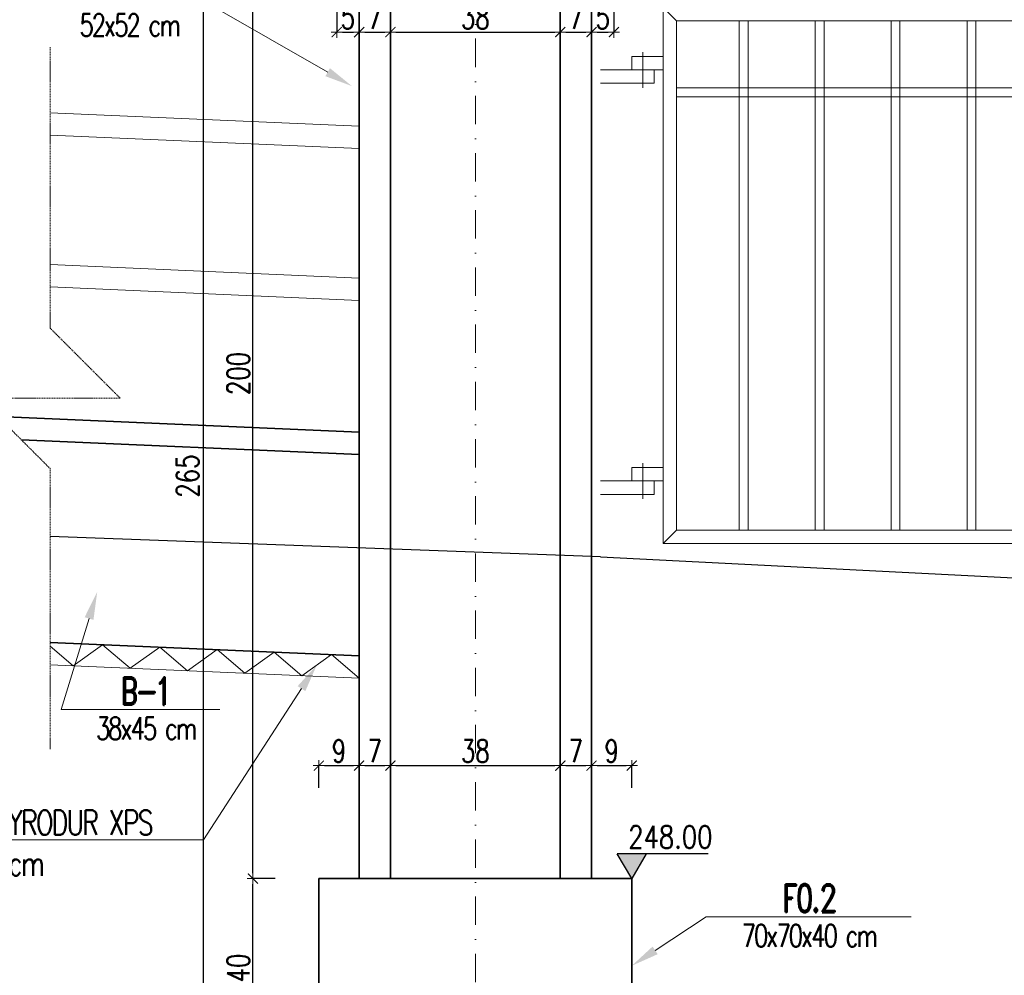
# Model space of a CAD drawing. Header units: millimetres. Extents: x -8 to 14965326, y -810 to 11054951.
# Tile 69 of 72: x 7508736 to 7508956, y 5558193 to 5558407. Entities that reach past the tile are written whole.
import ezdxf
from ezdxf import colors
from ezdxf.entities.mleader import LeaderData, LeaderLine
from ezdxf.enums import TextEntityAlignment as Align
from ezdxf.math import Vec2, Vec3

# ---------------------------------------------------------------- set-up
doc = ezdxf.new("R2010")
doc.units = ezdxf.units.MM
doc.header["$LTSCALE"] = 0.5
doc.header["$MEASUREMENT"] = 0
for name, pattern in [('HIDDEN', [9.525, 6.35, -3.175]), ('KRESKAKROPKA', [25.4, 12.7, -6.35, 0, -6.35]), ('KRESKOWA', [0.75, 0.5, -0.25])]:
    doc.linetypes.add(name, pattern=pattern)
doc.layers.get('0').update_dxf_attribs({"linetype": 'CONTINUOUS', "lineweight": 13})
doc.layers.get('Defpoints').update_dxf_attribs({"linetype": 'CONTINUOUS'})
for name, color, linetype, lineweight in [('K_Belki - przekrój', 80, 'CONTINUOUS', 35), ('K_Belki - widok', 3, 'CONTINUOUS', 15), ('K_Fundamenty - przekrój', 40, 'CONTINUOUS', 35), ('K_Kreskowanie', 253, 'CONTINUOUS', 5), ('K_Opis', 7, 'CONTINUOUS', 9), ('K_Osie - przerywana', 8, 'KRESKAKROPKA', 9), ('K_Schody - widok', 60, 'CONTINUOUS', 15), ('K_Ściany - przekrój', 7, 'CONTINUOUS', 35), ('tkd_otwory', 1, 'CONTINUOUS', 9), ('tkd_otwory_obrys', 1, 'CONTINUOUS', 20), ('tkd_urwania', 252, 'KRESKOWA', 9), ('tkd_wym', 1, 'CONTINUOUS', 5)]:
    doc.layers.add(name, color=color, linetype=linetype, lineweight=lineweight)
doc.layers.add('tkd_koty', color=1, linetype='CONTINUOUS')
doc.styles.add('___K_OPIS_ROMAND', font='romand.shx', dxfattribs={"width": 0.75})
doc.styles.add('___K_OPIS_SIMPLEX', font='simplex.shx', dxfattribs={"width": 0.75})
doc.styles.add('NEW', font='swiss.ttf', dxfattribs={"height": 0.3})
doc.styles.add('TKD_1TXT', font='simplex.shx', dxfattribs={"width": 0.75, "height": 0.25})
doc.styles.add('TKD_2TXT', font='romand.shx', dxfattribs={"width": 0.75, "height": 0.25})
doc.styles.add('tkd_txt0', font='simplex.shx', dxfattribs={"width": 0.75})
doc.styles.add('TXT25', font='simplex.shx', dxfattribs={"width": 0.8})
doc.dimstyles.new('tkd_1-25cm[cm]', dxfattribs={"dimtxt": 5, "dimasz": 1.25, "dimexe": 0, "dimexo": 5, "dimgap": 0.75, "dimtad": 1, "dimdec": 1, "dimrnd": 0.5, "dimdsep": 46, "dimtxsty": 'tkd_txt0', "dimblk": 'tkd_dim_arrow', "dimcen": 0, "dimclrd": 1, "dimclrt": 7, "dimadec": 0, "dimazin": 0, "dimtfac": 1.666667, "dimtdec": 1, "dimtix": 1, "dimtmove": 1, "dimatfit": 3, "dimldrblk": 'K2', "dimfxl": 5, "dimfxlon": 1, "dimtvp": 0.02, "dimtolj": 1, "dimtzin": 0, "dimarcsym": 0})

# ---------------------------------------------------------------- blocks, each defined once
blk = doc.blocks.new('A$C583335bb')
at = {"lineweight": 5}
for p, q in [((3, -3), (0, 0)), ((17, -117), (17, -3)), ((19, -117), (19, -3)), ((34, -117), (34, -3)), ((36, -117), (36, -3)), ((51, -117), (51, -3)), ((53, -117), (53, -3)), ((68, -117), (68, -3)), ((70, -117), (70, -3)), ((-4.5, -10), (-4.5, -18)), ((3, -18), (101, -18)), ((3, -20), (101, -20)), ((-4.5, -102), (-4.5, -110)), ((3, -117), (0, -120))]:
    blk.add_line(p, q, dxfattribs=at)
at = {"lineweight": 13}
for points in [[(0, -120), (104, -120), (104, 0), (0, 0)], [(3, -117), (101, -117), (101, -3), (3, -3)]]:
    blk.add_lwpolyline(points, close=True, dxfattribs=at)
at = {"lineweight": 5}
for points in [[(0, -11), (-7, -11), (-7, -14), (0, -14)], [(-14, -17), (-2, -17), (-2, -14), (-14, -14)], [(0, -103), (-7, -103), (-7, -106), (0, -106)], [(-14, -109), (-2, -109), (-2, -106), (-14, -106)]]:
    blk.add_lwpolyline(points, dxfattribs=at)
blk = doc.blocks.new('tkd_kota1')
at = {"layer": 'K_Kreskowanie'}
blk.add_hatch(color=256, dxfattribs=at).paths.add_polyline_path([(0, 0), (0.1298, 0.2211), (-0.1298, 0.2211)])
for p, q in [((0.6836, 0.2211), (-0.1298, 0.2211)), ((0, 0), (-0.1298, 0.2211)), ((0.1298, 0.2211), (0, 0))]:
    blk.add_line(p, q)
at = {"color": 7, "style": 'TXT25', "width": 0.8}
blk.add_attdef('%%P10.00', text='', height=0.2, dxfattribs=at).set_placement((0.3455, 0.3722), align=Align.MIDDLE_CENTER)
blk = doc.blocks.new('tkd_dim_arrow')
for p, q in [((-1, 0), (1, 0)), ((0, -1), (0, 1))]:
    blk.add_line(p, q)
at = {"const_width": 0.2}
blk.add_lwpolyline([(-0.9, -0.9), (0.9, 0.9)], dxfattribs=at)
blk = doc.blocks.new('*D529')
at = {"layer": 'Defpoints', "color": 0, "transparency": 16777216}
for p in [(7508812.1, 5558239.6), (7508803.1, 5558214.31), (7508812.1, 5558214.31)]:
    blk.add_point(p, dxfattribs=at)
at = {"layer": 'tkd_wym', "color": 0, "lineweight": -2, "transparency": 16777216}
for p, q in [((7508803.1, 5558234.6), (7508803.1, 5558239.6)), ((7508812.1, 5558234.6), (7508812.1, 5558239.6))]:
    blk.add_line(p, q, dxfattribs=at)
at = {"layer": 'tkd_wym', "color": 1, "lineweight": -2, "transparency": 16777216}
blk.add_line((7508804.35, 5558239.6), (7508810.85, 5558239.6), dxfattribs=at)
at = {"layer": 'tkd_wym', "color": 1, "lineweight": -2, "transparency": 16777216, "xscale": 1.25, "yscale": 1.25, "zscale": 1.25, "rotation": 180}
blk.add_blockref('tkd_dim_arrow', (7508803.1, 5558239.6), dxfattribs=at)
at = {"layer": 'tkd_wym', "color": 1, "lineweight": -2, "transparency": 16777216, "xscale": 1.25, "yscale": 1.25, "zscale": 1.25}
blk.add_blockref('tkd_dim_arrow', (7508812.1, 5558239.6), dxfattribs=at)
at = {"layer": 'tkd_wym', "color": 7, "transparency": 16777216, "insert": (7508807.6, 5558242.85), "char_height": 5, "attachment_point": 5, "style": 'tkd_txt0'}
blk.add_mtext('\\A1;9', dxfattribs=at)
blk = doc.blocks.new('tkd_opis_słupa')
at = {"color": 2, "style": 'TKD_2TXT', "width": 0.75}
blk.add_attdef('NAZWA', text='', height=0.3, dxfattribs=at).set_placement((0.0122, 0.0982), align=Align.CENTER)
at = {"color": 7, "style": 'TKD_1TXT', "width": 0.75, "flags": 1}
for tag in ['ZBROJENIE', 'RZEDNE', 'UWAGI1', 'UWAGI2', 'BETON']:
    blk.add_attdef(tag, text='', height=0.25, dxfattribs=at).set_placement((0.0122, -0.3452), align=Align.CENTER)
at = {"color": 7, "style": 'TKD_1TXT', "width": 0.75}
blk.add_attdef('50X50', text='', height=0.25, dxfattribs=at).set_placement((0.0122, -0.3452), align=Align.CENTER)
blk = doc.blocks.new('K2')
at = {"layer": 'K_Kreskowanie'}
h = blk.add_hatch(color=256, dxfattribs=at)
h.paths.add_polyline_path([(-290, 548), (-20, 548), (-20, 312.04), (-20, 312.04), (-20, 312.04), (-20, 20), (-290, 20), (-290, 40), (-310, 40), (-310, 20), (-310, 0), (0, 0), (0, 568), (-310, 568), (-529, 568), (-529, 463), (-493, 463), (-493, 350.5), (-493, 350.5), (-513, 350.5), (-513, 350.5), (-529, 350.5), (-529, 330.5), (-493, 330.5), (-493, 218), (-493, 218), (-513, 218), (-529, 218), (-529, 198), (-493, 198), (-493, 198), (-475, 198), (-466.7, 198), (-466.7, 218), (-475, 218), (-475, 218), (-475, 463), (-310, 463), (-310, 218), (-348.7, 218), (-348.7, 198), (-310, 198), (-310, 154), (-290, 154)])
h.paths.add_polyline_path([(-509, 548), (-509, 483), (-310, 483), (-310, 548)], flags=16)
for points in [[(-513, 350.5), (-497, 354.5), (-493, 463), (-493, 350.5)], [(-475, 463), (-343, 430), (-310, 218), (-310, 463)], [(-513, 218), (-497, 222), (-493, 330.5), (-493, 218)]]:
    blk.add_hatch(color=256, dxfattribs=at).paths.add_polyline_path(points)
at = {"layer": 'K_Belki - widok'}
for p, q in [((-529, 350.5), (-529, 463)), ((-513, 350.5), (-513, 463)), ((-529, 218), (-529, 330.5)), ((-513, 218), (-513, 330.5)), ((-348.7, 198), (-466.7, 198))]:
    blk.add_line(p, q, dxfattribs=at)
for points in [[(-310, 154.04), (-310, 40.04)], [(-290, 40.04), (-290, 154.04)]]:
    blk.add_lwpolyline(points, dxfattribs=at)
at = {"layer": 'K_Opis', "linetype": 'Continuous'}
for points in [[(-529, 330.5), (-493, 330.5), (-493, 218), (-529, 218), (-529, 198), (-493, 198), (-493, 198), (-475, 198), (-475, 198), (-475, 198), (-475, 198), (-466.7, 198), (-466.7, 218), (-475, 218), (-475, 463), (-310, 463), (-310, 218), (-348.7, 218), (-348.7, 198), (-310, 198), (-310, 154), (-290, 154), (-290, 548), (-20, 548), (-20, 20), (-290, 20), (-290, 40), (-310, 40), (-310, 20), (-310, 20), (-310, 0), (0, 0), (0, 568), (-310, 568), (-529, 568), (-529, 463), (-493, 463), (-493, 350.5), (-529, 350.5), (-529, 330.5)], [(-310, 483), (-310, 548), (-509, 548), (-509, 483), (-310, 483)]]:
    blk.add_lwpolyline(points, dxfattribs=at)
at = {"layer": 'K_Opis', "linetype": 'HIDDEN'}
for points in [[(-529, 330.5), (-493, 330.5), (-493, 218), (-529, 218), (-529, 198), (-493, 198), (-493, 198), (-475, 198), (-475, 198), (-475, 198), (-475, 198), (-466.7, 198), (-466.7, 218), (-475, 218), (-475, 463), (-310, 463), (-310, 218), (-348.7, 218), (-348.7, 198), (-310, 198), (-310, 154), (-290, 154), (-290, 548), (-20, 548), (-20, 20), (-290, 20), (-290, 40), (-310, 40), (-310, 20), (-310, 20), (-310, 0), (0, 0), (0, 568), (-310, 568), (-529, 568), (-529, 463), (-493, 463), (-493, 350.5), (-529, 350.5), (-529, 330.5)], [(-310, 483), (-310, 548), (-509, 548), (-509, 483), (-310, 483)]]:
    blk.add_lwpolyline(points, dxfattribs=at)
at = {"layer": 'K_Schody - widok'}
for p, q in [((-20, 396.04), (-290, 396.04)), ((-224, 172.04), (-224, 396.04)), ((-163, 172.04), (-163, 396.04)), ((-147, 396.04), (-147, 257.33)), ((-85, 284.04), (-85, 396.04)), ((-85, 396.04), (-69.66, 373.49)), ((-158, 172.04), (-158, 391.04)), ((-152, 391.04), (-158, 391.04)), ((-152, 391.04), (-152, 200.04)), ((-290, 368.04), (-163, 368.04)), ((-20, 368.04), (-147, 368.04)), ((-290, 340.04), (-163, 340.04)), ((-20, 340.04), (-147, 340.04)), ((-290, 312.04), (-163, 312.04)), ((-20, 312.04), (-152, 255.18)), ((-20, 312.04), (-147, 312.04)), ((-20, 306.6), (-152, 249.74)), ((-290, 284.04), (-163, 284.04)), ((-85, 284.04), (-147, 284.04)), ((-20, 284.04), (-72.36, 284.04)), ((-85, 278.6), (-85, 200.04)), ((-85, 278.6), (-69.66, 256.04)), ((-85, 278.6), (-85, 200.04)), ((-85, 278.6), (-69.66, 256.04)), ((-290, 256.04), (-163, 256.04)), ((-20, 256.04), (-137.36, 256.04)), ((-147, 251.89), (-147, 200.04)), ((-290, 228.04), (-163, 228.04)), ((-20, 228.04), (-147, 228.04)), ((-290, 200.04), (-163, 200.04)), ((-20, 200.04), (-147, 200.04)), ((-239.34, 194.6), (-224, 172.04)), ((-239.34, 194.6), (-224, 172.04)), ((-158, 172.04), (-290, 172.04))]:
    blk.add_line(p, q, dxfattribs=at)
blk.add_lwpolyline([(-152, 249.74), (-152, 200.04), (-147, 200.04)], dxfattribs=at)
at = {"layer": 'tkd_otwory'}
for points in [[(-513, 350.5), (-497, 354.5), (-493, 463), (-493, 350.5)], [(-475, 463), (-343, 430), (-310, 218), (-310, 463)], [(-513, 218), (-497, 222), (-493, 330.5), (-493, 218)]]:
    blk.add_lwpolyline(points, close=True, dxfattribs=at)
at = {"layer": 'tkd_otwory_obrys'}
for points in [[(-513, 350.5), (-513, 463), (-493, 463), (-493, 350.5)], [(-475, 463), (-310, 463), (-310, 218), (-475, 218)], [(-513, 218), (-493, 218), (-493, 330.5), (-513, 330.5)]]:
    blk.add_lwpolyline(points, close=True, dxfattribs=at)
at = {"layer": 'K_Opis'}
ref = blk.add_blockref('tkd_opis_słupa', (-157.16, 84.45), dxfattribs=dict(at, xscale=-100, yscale=100, zscale=100, rotation=180))
ref.add_attrib('NAZWA', 'K2', dxfattribs={"layer": '0', "color": 2, "height": 30, "style": 'TKD_2TXT', "width": 0.75}).set_placement((-155.94, 44.63), align=Align.CENTER)
ref.add_attrib('50X50', 'kl. schodowa', dxfattribs={"layer": '0', "color": 7, "height": 25, "style": 'TKD_1TXT', "width": 0.75}).set_placement((-155.94, 93.97), align=Align.CENTER)
at = {"layer": 'K_Schody - widok', "style": 'NEW', "width": 0.7}
for s, p in [('8X17.0', (-229.08, 262.62, 0)), ('28', (-202.9, 279.37, 0)), ('8X17.0', (-90.08, 205.23, 0)), ('28', (-63.9, 221.98, 0))]:
    blk.add_text(s, height=16.822, rotation=90, dxfattribs=at).set_placement(p)
blk = doc.blocks.new('*D530')
at = {"layer": 'Defpoints', "color": 0, "transparency": 16777216}
for p in [(7508819.1, 5558239.6), (7508812.1, 5558214.31), (7508819.1, 5558214.31)]:
    blk.add_point(p, dxfattribs=at)
at = {"layer": 'tkd_wym', "color": 0, "lineweight": -2, "transparency": 16777216}
for p, q in [((7508812.1, 5558234.6), (7508812.1, 5558239.6)), ((7508819.1, 5558234.6), (7508819.1, 5558239.6))]:
    blk.add_line(p, q, dxfattribs=at)
at = {"layer": 'tkd_wym', "color": 1, "lineweight": -2, "transparency": 16777216}
blk.add_line((7508813.35, 5558239.6), (7508817.85, 5558239.6), dxfattribs=at)
at = {"layer": 'tkd_wym', "color": 1, "lineweight": -2, "transparency": 16777216, "xscale": 1.25, "yscale": 1.25, "zscale": 1.25, "rotation": 180}
blk.add_blockref('tkd_dim_arrow', (7508812.1, 5558239.6), dxfattribs=at)
at = {"layer": 'tkd_wym', "color": 1, "lineweight": -2, "transparency": 16777216, "xscale": 1.25, "yscale": 1.25, "zscale": 1.25}
blk.add_blockref('tkd_dim_arrow', (7508819.1, 5558239.6), dxfattribs=at)
at = {"layer": 'tkd_wym', "color": 7, "transparency": 16777216, "insert": (7508815.6, 5558242.85), "char_height": 5, "attachment_point": 5, "style": 'tkd_txt0'}
blk.add_mtext('\\A1;7', dxfattribs=at)
blk = doc.blocks.new('*D531')
at = {"layer": 'Defpoints', "color": 0, "transparency": 16777216}
for p in [(7508857.1, 5558239.6), (7508819.1, 5558214.31), (7508857.1, 5558214.31)]:
    blk.add_point(p, dxfattribs=at)
at = {"layer": 'tkd_wym', "color": 0, "lineweight": -2, "transparency": 16777216}
for p, q in [((7508819.1, 5558234.6), (7508819.1, 5558239.6)), ((7508857.1, 5558234.6), (7508857.1, 5558239.6))]:
    blk.add_line(p, q, dxfattribs=at)
at = {"layer": 'tkd_wym', "color": 1, "lineweight": -2, "transparency": 16777216}
blk.add_line((7508820.35, 5558239.6), (7508855.85, 5558239.6), dxfattribs=at)
at = {"layer": 'tkd_wym', "color": 1, "lineweight": -2, "transparency": 16777216, "xscale": 1.25, "yscale": 1.25, "zscale": 1.25, "rotation": 180}
blk.add_blockref('tkd_dim_arrow', (7508819.1, 5558239.6), dxfattribs=at)
at = {"layer": 'tkd_wym', "color": 1, "lineweight": -2, "transparency": 16777216, "xscale": 1.25, "yscale": 1.25, "zscale": 1.25}
blk.add_blockref('tkd_dim_arrow', (7508857.1, 5558239.6), dxfattribs=at)
at = {"layer": 'tkd_wym', "color": 7, "transparency": 16777216, "insert": (7508838.1, 5558242.85), "char_height": 5, "attachment_point": 5, "style": 'tkd_txt0'}
blk.add_mtext('\\A1;38', dxfattribs=at)
blk = doc.blocks.new('*D532')
at = {"layer": 'Defpoints', "color": 0, "transparency": 16777216}
for p in [(7508864.1, 5558239.6), (7508857.1, 5558214.31), (7508864.1, 5558214.31)]:
    blk.add_point(p, dxfattribs=at)
at = {"layer": 'tkd_wym', "color": 0, "lineweight": -2, "transparency": 16777216}
for p, q in [((7508857.1, 5558234.6), (7508857.1, 5558239.6)), ((7508864.1, 5558234.6), (7508864.1, 5558239.6))]:
    blk.add_line(p, q, dxfattribs=at)
at = {"layer": 'tkd_wym', "color": 1, "lineweight": -2, "transparency": 16777216}
blk.add_line((7508858.35, 5558239.6), (7508862.85, 5558239.6), dxfattribs=at)
at = {"layer": 'tkd_wym', "color": 1, "lineweight": -2, "transparency": 16777216, "xscale": 1.25, "yscale": 1.25, "zscale": 1.25, "rotation": 180}
blk.add_blockref('tkd_dim_arrow', (7508857.1, 5558239.6), dxfattribs=at)
at = {"layer": 'tkd_wym', "color": 1, "lineweight": -2, "transparency": 16777216, "xscale": 1.25, "yscale": 1.25, "zscale": 1.25}
blk.add_blockref('tkd_dim_arrow', (7508864.1, 5558239.6), dxfattribs=at)
at = {"layer": 'tkd_wym', "color": 7, "transparency": 16777216, "insert": (7508860.6, 5558242.85), "char_height": 5, "attachment_point": 5, "style": 'tkd_txt0'}
blk.add_mtext('\\A1;7', dxfattribs=at)
blk = doc.blocks.new('*D533')
at = {"layer": 'Defpoints', "color": 0, "transparency": 16777216}
for p in [(7508873.1, 5558239.6), (7508864.1, 5558214.31), (7508873.1, 5558214.31)]:
    blk.add_point(p, dxfattribs=at)
at = {"layer": 'tkd_wym', "color": 0, "lineweight": -2, "transparency": 16777216}
for p, q in [((7508864.1, 5558234.6), (7508864.1, 5558239.6)), ((7508873.1, 5558234.6), (7508873.1, 5558239.6))]:
    blk.add_line(p, q, dxfattribs=at)
at = {"layer": 'tkd_wym', "color": 1, "lineweight": -2, "transparency": 16777216}
blk.add_line((7508865.35, 5558239.6), (7508871.85, 5558239.6), dxfattribs=at)
at = {"layer": 'tkd_wym', "color": 1, "lineweight": -2, "transparency": 16777216, "xscale": 1.25, "yscale": 1.25, "zscale": 1.25, "rotation": 180}
blk.add_blockref('tkd_dim_arrow', (7508864.1, 5558239.6), dxfattribs=at)
at = {"layer": 'tkd_wym', "color": 1, "lineweight": -2, "transparency": 16777216, "xscale": 1.25, "yscale": 1.25, "zscale": 1.25}
blk.add_blockref('tkd_dim_arrow', (7508873.1, 5558239.6), dxfattribs=at)
at = {"layer": 'tkd_wym', "color": 7, "transparency": 16777216, "insert": (7508868.6, 5558242.85), "char_height": 5, "attachment_point": 5, "style": 'tkd_txt0'}
blk.add_mtext('\\A1;9', dxfattribs=at)
blk = doc.blocks.new('*D542')
at = {"layer": 'Defpoints', "color": 0, "transparency": 16777216}
for p in [(7508812.1, 5558214.31), (7508803.1, 5558174.31), (7508812.1, 5558136.28)]:
    blk.add_point(p, dxfattribs=at)
at = {"layer": 'tkd_wym', "color": 0, "lineweight": -2, "transparency": 16777216}
for p, q in [((7508803.1, 5558141.28), (7508803.1, 5558136.28)), ((7508812.1, 5558141.28), (7508812.1, 5558136.28))]:
    blk.add_line(p, q, dxfattribs=at)
at = {"layer": 'tkd_wym', "color": 1, "lineweight": -2, "transparency": 16777216}
blk.add_line((7508804.35, 5558136.28), (7508810.85, 5558136.28), dxfattribs=at)
at = {"layer": 'tkd_wym', "color": 1, "lineweight": -2, "transparency": 16777216, "xscale": 1.25, "yscale": 1.25, "zscale": 1.25, "rotation": 180}
blk.add_blockref('tkd_dim_arrow', (7508803.1, 5558136.28), dxfattribs=at)
at = {"layer": 'tkd_wym', "color": 1, "lineweight": -2, "transparency": 16777216, "xscale": 1.25, "yscale": 1.25, "zscale": 1.25}
blk.add_blockref('tkd_dim_arrow', (7508812.1, 5558136.28), dxfattribs=at)
at = {"layer": 'tkd_wym', "color": 7, "transparency": 16777216, "insert": (7508807.6, 5558139.53), "char_height": 5, "attachment_point": 5, "style": 'tkd_txt0'}
blk.add_mtext('\\A1;9', dxfattribs=at)
blk = doc.blocks.new('*D543')
at = {"layer": 'Defpoints', "color": 0, "transparency": 16777216}
for p in [(7508812.1, 5558214.31), (7508864.1, 5558214.31), (7508864.1, 5558136.28)]:
    blk.add_point(p, dxfattribs=at)
at = {"layer": 'tkd_wym', "color": 0, "lineweight": -2, "transparency": 16777216}
for p, q in [((7508812.1, 5558141.28), (7508812.1, 5558136.28)), ((7508864.1, 5558141.28), (7508864.1, 5558136.28))]:
    blk.add_line(p, q, dxfattribs=at)
at = {"layer": 'tkd_wym', "color": 1, "lineweight": -2, "transparency": 16777216}
blk.add_line((7508813.35, 5558136.28), (7508862.85, 5558136.28), dxfattribs=at)
at = {"layer": 'tkd_wym', "color": 1, "lineweight": -2, "transparency": 16777216, "xscale": 1.25, "yscale": 1.25, "zscale": 1.25, "rotation": 180}
blk.add_blockref('tkd_dim_arrow', (7508812.1, 5558136.28), dxfattribs=at)
at = {"layer": 'tkd_wym', "color": 1, "lineweight": -2, "transparency": 16777216, "xscale": 1.25, "yscale": 1.25, "zscale": 1.25}
blk.add_blockref('tkd_dim_arrow', (7508864.1, 5558136.28), dxfattribs=at)
at = {"layer": 'tkd_wym', "color": 7, "transparency": 16777216, "insert": (7508838.1, 5558139.53), "char_height": 5, "attachment_point": 5, "style": 'tkd_txt0'}
blk.add_mtext('\\A1;52', dxfattribs=at)
blk = doc.blocks.new('*D544')
at = {"layer": 'Defpoints', "color": 0, "transparency": 16777216}
for p in [(7508864.1, 5558214.31), (7508873.1, 5558214.31), (7508873.1, 5558136.28)]:
    blk.add_point(p, dxfattribs=at)
at = {"layer": 'tkd_wym', "color": 0, "lineweight": -2, "transparency": 16777216}
for p, q in [((7508864.1, 5558141.28), (7508864.1, 5558136.28)), ((7508873.1, 5558141.28), (7508873.1, 5558136.28))]:
    blk.add_line(p, q, dxfattribs=at)
at = {"layer": 'tkd_wym', "color": 1, "lineweight": -2, "transparency": 16777216}
blk.add_line((7508865.35, 5558136.28), (7508871.85, 5558136.28), dxfattribs=at)
at = {"layer": 'tkd_wym', "color": 1, "lineweight": -2, "transparency": 16777216, "xscale": 1.25, "yscale": 1.25, "zscale": 1.25, "rotation": 180}
blk.add_blockref('tkd_dim_arrow', (7508864.1, 5558136.28), dxfattribs=at)
at = {"layer": 'tkd_wym', "color": 1, "lineweight": -2, "transparency": 16777216, "xscale": 1.25, "yscale": 1.25, "zscale": 1.25}
blk.add_blockref('tkd_dim_arrow', (7508873.1, 5558136.28), dxfattribs=at)
at = {"layer": 'tkd_wym', "color": 7, "transparency": 16777216, "insert": (7508868.6, 5558139.53), "char_height": 5, "attachment_point": 5, "style": 'tkd_txt0'}
blk.add_mtext('\\A1;9', dxfattribs=at)
blk = doc.blocks.new('*D545')
at = {"layer": 'Defpoints', "color": 0, "transparency": 16777216}
for p in [(7508873.1, 5558214.31), (7509097.1, 5558209.31), (7509097.1, 5558136.28)]:
    blk.add_point(p, dxfattribs=at)
at = {"layer": 'tkd_wym', "color": 0, "lineweight": -2, "transparency": 16777216}
for p, q in [((7508873.1, 5558141.28), (7508873.1, 5558136.28)), ((7509097.1, 5558141.28), (7509097.1, 5558136.28))]:
    blk.add_line(p, q, dxfattribs=at)
at = {"layer": 'tkd_wym', "color": 1, "lineweight": -2, "transparency": 16777216}
blk.add_line((7508874.35, 5558136.28), (7509095.85, 5558136.28), dxfattribs=at)
at = {"layer": 'tkd_wym', "color": 1, "lineweight": -2, "transparency": 16777216, "xscale": 1.25, "yscale": 1.25, "zscale": 1.25, "rotation": 180}
blk.add_blockref('tkd_dim_arrow', (7508873.1, 5558136.28), dxfattribs=at)
at = {"layer": 'tkd_wym', "color": 1, "lineweight": -2, "transparency": 16777216, "xscale": 1.25, "yscale": 1.25, "zscale": 1.25}
blk.add_blockref('tkd_dim_arrow', (7509097.1, 5558136.28), dxfattribs=at)
at = {"layer": 'tkd_wym', "color": 7, "transparency": 16777216, "insert": (7508985.1, 5558139.53), "char_height": 5, "attachment_point": 5, "style": 'tkd_txt0'}
blk.add_mtext('\\A1;224', dxfattribs=at)
blk = doc.blocks.new('*D553')
at = {"layer": 'Defpoints', "color": 0, "transparency": 16777216}
for p in [(7508788.34, 5558214.31), (7508803.1, 5558214.31), (7508803.1, 5558174.31)]:
    blk.add_point(p, dxfattribs=at)
at = {"layer": 'tkd_wym', "color": 0, "lineweight": -2, "transparency": 16777216}
for p, q in [((7508793.34, 5558214.31), (7508788.34, 5558214.31)), ((7508793.34, 5558174.31), (7508788.34, 5558174.31))]:
    blk.add_line(p, q, dxfattribs=at)
at = {"layer": 'tkd_wym', "color": 1, "lineweight": -2, "transparency": 16777216}
blk.add_line((7508788.34, 5558175.56), (7508788.34, 5558213.06), dxfattribs=at)
at = {"layer": 'tkd_wym', "color": 1, "lineweight": -2, "transparency": 16777216, "xscale": 1.25, "yscale": 1.25, "zscale": 1.25}
for p, rotation in [((7508788.34, 5558214.31), 90), ((7508788.34, 5558174.31), 270)]:
    blk.add_blockref('tkd_dim_arrow', p, dxfattribs=dict(at, rotation=rotation))
at = {"layer": 'tkd_wym', "color": 7, "transparency": 16777216, "insert": (7508785.09, 5558194.31), "char_height": 5, "attachment_point": 5, "rotation": 90, "style": 'tkd_txt0'}
blk.add_mtext('\\A1;40', dxfattribs=at)
blk = doc.blocks.new('*D554')
at = {"layer": 'Defpoints', "color": 0, "transparency": 16777216}
for p in [(7508788.34, 5558414.31), (7508810.1, 5558414.31), (7508803.1, 5558214.31)]:
    blk.add_point(p, dxfattribs=at)
at = {"layer": 'tkd_wym', "color": 0, "lineweight": -2, "transparency": 16777216}
for p, q in [((7508793.34, 5558414.31), (7508788.34, 5558414.31)), ((7508793.34, 5558214.31), (7508788.34, 5558214.31))]:
    blk.add_line(p, q, dxfattribs=at)
at = {"layer": 'tkd_wym', "color": 1, "lineweight": -2, "transparency": 16777216}
blk.add_line((7508788.34, 5558215.56), (7508788.34, 5558413.06), dxfattribs=at)
at = {"layer": 'tkd_wym', "color": 1, "lineweight": -2, "transparency": 16777216, "xscale": 1.25, "yscale": 1.25, "zscale": 1.25}
for p, rotation in [((7508788.34, 5558414.31), 90), ((7508788.34, 5558214.31), 270)]:
    blk.add_blockref('tkd_dim_arrow', p, dxfattribs=dict(at, rotation=rotation))
at = {"layer": 'tkd_wym', "color": 7, "transparency": 16777216, "insert": (7508785.06, 5558327.36), "char_height": 5, "attachment_point": 5, "rotation": 90, "style": 'tkd_txt0'}
blk.add_mtext('\\A1;200', dxfattribs=at)
blk = doc.blocks.new('*D560')
at = {"layer": 'Defpoints', "color": 0, "transparency": 16777216}
for p in [(7508777.3, 5558439.31), (7508838.1, 5558439.31), (7508803.1, 5558174.31)]:
    blk.add_point(p, dxfattribs=at)
at = {"layer": 'tkd_wym', "color": 0, "lineweight": -2, "transparency": 16777216}
for p, q in [((7508782.3, 5558439.31), (7508777.3, 5558439.31)), ((7508782.3, 5558174.31), (7508777.3, 5558174.31))]:
    blk.add_line(p, q, dxfattribs=at)
at = {"layer": 'tkd_wym', "color": 1, "lineweight": -2, "transparency": 16777216}
blk.add_line((7508777.3, 5558175.56), (7508777.3, 5558438.06), dxfattribs=at)
at = {"layer": 'tkd_wym', "color": 1, "lineweight": -2, "transparency": 16777216, "xscale": 1.25, "yscale": 1.25, "zscale": 1.25}
for p, rotation in [((7508777.3, 5558439.31), 90), ((7508777.3, 5558174.31), 270)]:
    blk.add_blockref('tkd_dim_arrow', p, dxfattribs=dict(at, rotation=rotation))
at = {"layer": 'tkd_wym', "color": 7, "transparency": 16777216, "insert": (7508773.73, 5558304.41), "char_height": 5, "attachment_point": 5, "rotation": 90, "style": 'tkd_txt0'}
blk.add_mtext('\\A1;265', dxfattribs=at)
blk = doc.blocks.new('*D675')
at = {"layer": 'Defpoints', "color": 0, "transparency": 16777216}
for p in [(7508807.1, 5558414.31), (7508812.1, 5558414.31), (7508812.1, 5558403.77)]:
    blk.add_point(p, dxfattribs=at)
at = {"layer": 'tkd_wym', "color": 0, "lineweight": -2, "transparency": 16777216}
for p, q in [((7508807.1, 5558408.77), (7508807.1, 5558403.77)), ((7508812.1, 5558408.77), (7508812.1, 5558403.77))]:
    blk.add_line(p, q, dxfattribs=at)
at = {"layer": 'tkd_wym', "color": 1, "lineweight": -2, "transparency": 16777216}
blk.add_line((7508808.35, 5558403.77), (7508810.85, 5558403.77), dxfattribs=at)
at = {"layer": 'tkd_wym', "color": 1, "lineweight": -2, "transparency": 16777216, "xscale": 1.25, "yscale": 1.25, "zscale": 1.25, "rotation": 180}
blk.add_blockref('tkd_dim_arrow', (7508807.1, 5558403.77), dxfattribs=at)
at = {"layer": 'tkd_wym', "color": 1, "lineweight": -2, "transparency": 16777216, "xscale": 1.25, "yscale": 1.25, "zscale": 1.25}
blk.add_blockref('tkd_dim_arrow', (7508812.1, 5558403.77), dxfattribs=at)
at = {"layer": 'tkd_wym', "color": 7, "transparency": 16777216, "insert": (7508809.6, 5558407.02), "char_height": 5, "attachment_point": 5, "style": 'tkd_txt0'}
blk.add_mtext('\\A1;5', dxfattribs=at)
blk = doc.blocks.new('*D676')
at = {"layer": 'Defpoints', "color": 0, "transparency": 16777216}
for p in [(7508812.1, 5558414.31), (7508819.1, 5558403.77), (7508819.1, 5558403.77)]:
    blk.add_point(p, dxfattribs=at)
at = {"layer": 'tkd_wym', "color": 0, "lineweight": -2, "transparency": 16777216}
blk.add_line((7508812.1, 5558408.77), (7508812.1, 5558403.77), dxfattribs=at)
at = {"layer": 'tkd_wym', "color": 1, "lineweight": -2, "transparency": 16777216}
blk.add_line((7508813.35, 5558403.77), (7508817.85, 5558403.77), dxfattribs=at)
at = {"layer": 'tkd_wym', "color": 1, "lineweight": -2, "transparency": 16777216, "xscale": 1.25, "yscale": 1.25, "zscale": 1.25, "rotation": 180}
blk.add_blockref('tkd_dim_arrow', (7508812.1, 5558403.77), dxfattribs=at)
at = {"layer": 'tkd_wym', "color": 1, "lineweight": -2, "transparency": 16777216, "xscale": 1.25, "yscale": 1.25, "zscale": 1.25}
blk.add_blockref('tkd_dim_arrow', (7508819.1, 5558403.77), dxfattribs=at)
at = {"layer": 'tkd_wym', "color": 7, "transparency": 16777216, "insert": (7508815.6, 5558407.02), "char_height": 5, "attachment_point": 5, "style": 'tkd_txt0'}
blk.add_mtext('\\A1;7', dxfattribs=at)
blk = doc.blocks.new('*D677')
at = {"layer": 'Defpoints', "color": 0, "transparency": 16777216}
for p in [(7508857.1, 5558406.12), (7508819.1, 5558403.77), (7508857.1, 5558403.77)]:
    blk.add_point(p, dxfattribs=at)
at = {"layer": 'tkd_wym', "color": 1, "lineweight": -2, "transparency": 16777216}
blk.add_line((7508820.35, 5558403.77), (7508855.85, 5558403.77), dxfattribs=at)
at = {"layer": 'tkd_wym', "color": 1, "lineweight": -2, "transparency": 16777216, "xscale": 1.25, "yscale": 1.25, "zscale": 1.25, "rotation": 180}
blk.add_blockref('tkd_dim_arrow', (7508819.1, 5558403.77), dxfattribs=at)
at = {"layer": 'tkd_wym', "color": 1, "lineweight": -2, "transparency": 16777216, "xscale": 1.25, "yscale": 1.25, "zscale": 1.25}
blk.add_blockref('tkd_dim_arrow', (7508857.1, 5558403.77), dxfattribs=at)
at = {"layer": 'tkd_wym', "color": 7, "transparency": 16777216, "insert": (7508838.1, 5558407.02), "char_height": 5, "attachment_point": 5, "style": 'tkd_txt0'}
blk.add_mtext('\\A1;38', dxfattribs=at)
blk = doc.blocks.new('*D678')
at = {"layer": 'Defpoints', "color": 0, "transparency": 16777216}
for p in [(7508857.1, 5558406.12), (7508864.1, 5558404.95), (7508864.1, 5558403.77)]:
    blk.add_point(p, dxfattribs=at)
at = {"layer": 'tkd_wym', "color": 1, "lineweight": -2, "transparency": 16777216}
blk.add_line((7508858.35, 5558403.77), (7508862.85, 5558403.77), dxfattribs=at)
at = {"layer": 'tkd_wym', "color": 1, "lineweight": -2, "transparency": 16777216, "xscale": 1.25, "yscale": 1.25, "zscale": 1.25, "rotation": 180}
blk.add_blockref('tkd_dim_arrow', (7508857.1, 5558403.77), dxfattribs=at)
at = {"layer": 'tkd_wym', "color": 1, "lineweight": -2, "transparency": 16777216, "xscale": 1.25, "yscale": 1.25, "zscale": 1.25}
blk.add_blockref('tkd_dim_arrow', (7508864.1, 5558403.77), dxfattribs=at)
at = {"layer": 'tkd_wym', "color": 7, "transparency": 16777216, "insert": (7508860.6, 5558407.02), "char_height": 5, "attachment_point": 5, "style": 'tkd_txt0'}
blk.add_mtext('\\A1;7', dxfattribs=at)
blk = doc.blocks.new('*D679')
at = {"layer": 'Defpoints', "color": 0, "transparency": 16777216}
for p in [(7508869.1, 5558414.31), (7508864.1, 5558404.95), (7508869.1, 5558403.77)]:
    blk.add_point(p, dxfattribs=at)
at = {"layer": 'tkd_wym', "color": 0, "lineweight": -2, "transparency": 16777216}
blk.add_line((7508869.1, 5558408.77), (7508869.1, 5558403.77), dxfattribs=at)
at = {"layer": 'tkd_wym', "color": 1, "lineweight": -2, "transparency": 16777216}
blk.add_line((7508865.35, 5558403.77), (7508867.85, 5558403.77), dxfattribs=at)
at = {"layer": 'tkd_wym', "color": 1, "lineweight": -2, "transparency": 16777216, "xscale": 1.25, "yscale": 1.25, "zscale": 1.25, "rotation": 180}
blk.add_blockref('tkd_dim_arrow', (7508864.1, 5558403.77), dxfattribs=at)
at = {"layer": 'tkd_wym', "color": 1, "lineweight": -2, "transparency": 16777216, "xscale": 1.25, "yscale": 1.25, "zscale": 1.25}
blk.add_blockref('tkd_dim_arrow', (7508869.1, 5558403.77), dxfattribs=at)
at = {"layer": 'tkd_wym', "color": 7, "transparency": 16777216, "insert": (7508866.6, 5558407.02), "char_height": 5, "attachment_point": 5, "style": 'tkd_txt0'}
blk.add_mtext('\\A1;5', dxfattribs=at)

msp = doc.modelspace()

# ---------------------------------------------------------------- linework, layer by layer
at = {"layer": 'K_Belki - przekrój'}
for p, q in [((7508812.1023, 5558314.2188), (7508731.3264, 5558317.7308)), ((7508812.1023, 5558309.2188), (7508736.5536, 5558312.5035)), ((7508812.1023, 5558264.1716), (7508742.9485, 5558267.1783))]:
    msp.add_line(p, q, dxfattribs=at)
at = {"layer": 'K_Fundamenty - przekrój'}
msp.add_lwpolyline([(7508803.1023, 5558174.3058), (7508873.1023, 5558174.3058), (7508873.1023, 5558214.3058), (7508803.1023, 5558214.3058)], close=True, dxfattribs=at)
at = {"layer": 'K_Kreskowanie', "color": 253}
for p, q in [((7508742.9485, 5558385.7255), (7508812.1023, 5558382.7188)), ((7508742.9485, 5558380.7255), (7508812.1023, 5558377.7188)), ((7508742.9485, 5558351.7255), (7508812.1023, 5558348.7188)), ((7508742.9485, 5558346.7255), (7508812.1023, 5558343.7188))]:
    msp.add_line(p, q, dxfattribs=at)
at = {"layer": 'K_Kreskowanie'}
msp.add_line((7508812.1023, 5558259.1669), (7508742.9485, 5558262.1735), dxfattribs=at)
for points in [[(7508748.0986, 5558261.9496), (7508742.9485, 5558266.3389)], [(7508754.7114, 5558266.6668), (7508748.0986, 5558261.9496)], [(7508760.8994, 5558261.3931), (7508754.7114, 5558266.6668)], [(7508767.5121, 5558266.1103), (7508760.8994, 5558261.3931)], [(7508773.7001, 5558260.8365), (7508767.5121, 5558266.1103)], [(7508780.3128, 5558265.5537), (7508773.7001, 5558260.8365)], [(7508786.5008, 5558260.28), (7508780.3128, 5558265.5537)], [(7508793.1135, 5558264.9972), (7508786.5008, 5558260.28)], [(7508799.3015, 5558259.7234), (7508793.1135, 5558264.9972)], [(7508805.9143, 5558264.4406), (7508799.3015, 5558259.7234)], [(7508812.1023, 5558259.1669), (7508805.9143, 5558264.4406)]]:
    msp.add_lwpolyline(points, dxfattribs=at)
at = {"layer": 'K_Opis', "lineweight": 25}
for q in [(7508742.9485, 5558290.8608), (7509104.1023, 5558274.3058)]:
    msp.add_line((7508866.1023, 5558286.3058), q, dxfattribs=at)
at = {"layer": 'K_Osie - przerywana'}
msp.add_line((7508838.1023, 5558165.5516), (7508838.1023, 5558457.7795), dxfattribs=at)
at = {"layer": 'K_Ściany - przekrój', "linetype": 'Continuous', "ltscale": 2.5}
for p, q in [((7508812.1023, 5558414.3058), (7508812.1023, 5558214.3058)), ((7508819.1023, 5558214.3058), (7508819.1023, 5558414.3058)), ((7508857.1023, 5558414.3058), (7508857.1023, 5558214.3058)), ((7508864.1023, 5558414.3058), (7508864.1023, 5558214.3058))]:
    msp.add_line(p, q, dxfattribs=at)
at = {"layer": 'tkd_urwania'}
msp.add_lwpolyline([(7508742.9485, 5558400.4017), (7508742.9485, 5558337.5397), (7508758.664, 5558321.8242), (7508727.233, 5558321.8242), (7508742.9485, 5558306.1087), (7508742.9485, 5558243.2466)], dxfattribs=at)

# ---------------------------------------------------------------- block references
at = {"layer": 'K_Kreskowanie', "color": 8}
msp.add_blockref('A$C583335bb', (7508880.1023, 5558409.3058), dxfattribs=at)
at = {"layer": 'tkd_koty', "xscale": 25, "yscale": 25, "zscale": 100}
msp.add_blockref('tkd_kota1', (7508873.1023, 5558214.3058), dxfattribs=at).add_auto_attribs({'%%P10.00': '248.00'})

# ---------------------------------------------------------------- dimensions: what is measured, and where the dimension line sits
at = {"layer": 'tkd_wym'}
for base, p1, p2, picture, middle in [((7508777.3035, 5558439.3058), (7508803.1023, 5558174.3058), (7508838.1023, 5558439.3058), '*D560', (7508776.9778, 5558304.408)), ((7508788.3429, 5558414.3058), (7508803.1023, 5558214.3058), (7508810.1023, 5558414.3058), '*D554', (7508788.3116, 5558327.3578))]:
    dim = msp.add_linear_dim(base=base, p1=p1, p2=p2, angle=90, dimstyle='tkd_1-25cm[cm]', dxfattribs=at)
    dim.commit()
    dim.dimension.update_dxf_attribs({"geometry": picture, "text_midpoint": middle, "dimtype": 160})
for base, p1, p2, picture, middle in [((7508812.1023, 5558403.7749), (7508807.1023, 5558414.3058), (7508812.1023, 5558414.3058), '*D675', (7508809.6023, 5558407.0249)), ((7508819.1023, 5558403.7749), (7508812.1023, 5558414.3058), (7508819.1023, 5558403.7749), '*D676', (7508815.6023, 5558407.0249)), ((7508869.1023, 5558403.7749), (7508864.1023, 5558404.9481), (7508869.1023, 5558414.3058), '*D679', (7508866.6023, 5558407.0249)), ((7508857.1023, 5558403.7749), (7508819.1023, 5558403.7749), (7508857.1023, 5558406.1214), '*D677', (7508838.1023, 5558407.0249)), ((7508864.1023, 5558403.7749), (7508857.1023, 5558406.1214), (7508864.1023, 5558404.9481), '*D678', (7508860.6023, 5558407.0249)), ((7508812.1023, 5558239.6018), (7508803.1023, 5558214.3058), (7508812.1023, 5558214.3058), '*D529', (7508807.6023, 5558242.8518)), ((7508819.1023, 5558239.6018), (7508812.1023, 5558214.3058), (7508819.1023, 5558214.3058), '*D530', (7508815.6023, 5558242.8518)), ((7508857.1023, 5558239.6018), (7508819.1023, 5558214.3058), (7508857.1023, 5558214.3058), '*D531', (7508838.1023, 5558242.8518)), ((7508864.1023, 5558239.6018), (7508857.1023, 5558214.3058), (7508864.1023, 5558214.3058), '*D532', (7508860.6023, 5558242.8518)), ((7508873.1023, 5558239.6018), (7508864.1023, 5558214.3058), (7508873.1023, 5558214.3058), '*D533', (7508868.6023, 5558242.8518)), ((7508812.1023, 5558136.2823), (7508803.1023, 5558174.3058), (7508812.1023, 5558214.3058), '*D542', (7508807.6023, 5558139.5323)), ((7508864.1023, 5558136.2823), (7508812.1023, 5558214.3058), (7508864.1023, 5558214.3058), '*D543', (7508838.1023, 5558139.5323)), ((7508873.1023, 5558136.2823), (7508864.1023, 5558214.3058), (7508873.1023, 5558214.3058), '*D544', (7508868.6023, 5558139.5323)), ((7509097.1023, 5558136.2823), (7508873.1023, 5558214.3058), (7509097.1023, 5558209.3058), '*D545', (7508985.1023, 5558139.5323))]:
    dim = msp.add_linear_dim(base=base, p1=p1, p2=p2, dimstyle='tkd_1-25cm[cm]', dxfattribs=at)
    dim.commit()
    dim.dimension.update_dxf_attribs({"geometry": picture, "text_midpoint": middle})
dim = msp.add_linear_dim(base=(7508788.3429, 5558214.3058), p1=(7508803.1023, 5558174.3058), p2=(7508803.1023, 5558214.3058), angle=90, dimstyle='tkd_1-25cm[cm]', dxfattribs=at)
dim.commit()
dim.dimension.update_dxf_attribs({"geometry": '*D553', "text_midpoint": (7508785.0929, 5558194.3058)})

# ---------------------------------------------------------------- leaders
at = {"layer": 'K_Opis'}
ml = msp.add_multileader_mtext('Standard', dxfattribs=at)
ml.set_content('{\\T0.85;\\C2;S-2\\T1;\\C50;\\P\\Fsimplex|c238;\\H0.8x;\\T0.8;\\C1;52x52 cm}', color=7, style='___K_OPIS_ROMAND')
ml.set_leader_properties(color=1, linetype='CONTINUOUS', lineweight=9)
ml.build(insert=Vec2(0, 0))
ml.multileader.update_dxf_attribs({"text_left_attachment_type": 6, "text_right_attachment_type": 6, "dogleg_length": 5, "arrow_head_size": 6.25})
ctx = ml.context
ctx.base_point, ctx.char_height, ctx.arrow_head_size, ctx.landing_gap_size, ctx.plane_origin = Vec3(7508748.9994, 5558409.5794), 6.25, 6.25, 0, Vec3(7508780.7607, 5558378.2808)
ctx.left_attachment, ctx.right_attachment, ctx.text_align_type = 6, 6, 1
notes = []
notes.append((ctx, [(1, (1, 1, 0), (7508779.2866, 5558409.5794), (-1, 0), 7.2158, [(0, [(7508810.4883, 5558391.6856)], 0, [])])]))
ctx.mtext.insert, ctx.mtext.alignment, ctx.mtext.line_spacing_factor, ctx.mtext.flow_direction = Vec3(7508760.5351, 5558416.8294), 2, 0.864, 5
ml = msp.add_multileader_mtext('Standard', dxfattribs=at)
ml.set_content('{\\T0.85;\\C2;B-1\\T1;\\C50;\\P\\Fsimplex|c238;\\H0.8x;\\T0.8;\\C1;38x45 cm}', color=7, style='___K_OPIS_ROMAND')
ml.set_leader_properties(color=1, linetype='CONTINUOUS', lineweight=9)
ml.build(insert=Vec2(0, 0))
ml.multileader.update_dxf_attribs({"text_left_attachment_type": 6, "text_right_attachment_type": 6, "dogleg_length": 5, "arrow_head_size": 6.25})
ctx = ml.context
ctx.base_point, ctx.char_height, ctx.arrow_head_size, ctx.landing_gap_size, ctx.plane_origin = Vec3(7508752.6752, 5558252.1707), 6.25, 6.25, 0, Vec3(7508762.0205, 5558222.5594)
ctx.left_attachment, ctx.right_attachment, ctx.text_align_type = 6, 6, 1
notes.append((ctx, [(0, (1, 1, 0), (7508745.4595, 5558252.1707), (1, 0), 7.2158, [(0, [(7508753.5129, 5558278.4988)], 0, [])])]))
ctx.mtext.insert, ctx.mtext.alignment, ctx.mtext.line_spacing_factor, ctx.mtext.flow_direction = Vec3(7508764.211, 5558259.4207), 2, 0.864, 5
ml = msp.add_multileader_mtext('Standard', dxfattribs=at)
ml.set_content('{\\T0.9;STYRODUR XPS \\P5 cm}', color=256, style='___K_OPIS_SIMPLEX')
ml.set_leader_properties(color=256, linetype='ByLayer', lineweight=9)
ml.build(insert=Vec2(0, 0))
ml.multileader.update_dxf_attribs({"text_left_attachment_type": 6, "text_right_attachment_type": 6, "arrow_head_size": 6.25})
ctx = ml.context
ctx.base_point, ctx.char_height, ctx.arrow_head_size, ctx.landing_gap_size, ctx.plane_origin = Vec3(7508727.9027, 5558223.0074), 5.5, 6.25, 0, Vec3(7508717.2915, 5558594.5735)
ctx.left_attachment, ctx.right_attachment = 6, 6
notes.append((ctx, [(1, (1, 1, 0), (7508777.3051, 5558223.0074), (-1, 0), 6.8756, [(0, [(7508802.6079, 5558262.082)], 0, [])])]))
ctx.mtext.insert, ctx.mtext.width, ctx.mtext.defined_height, ctx.mtext.flow_direction = Vec3(7508727.9027, 5558229.6074), 55.967688, 98.2467, 5
ml = msp.add_multileader_mtext('Standard', dxfattribs=at)
ml.set_content('{\\T0.85;\\C2;F0.2\\T1;\\C50;\\P\\Fsimplex|c238;\\H0.8x;\\T0.8;\\C1;70x70x40 cm}', color=7, style='___K_OPIS_ROMAND')
ml.set_leader_properties(color=1, linetype='CONTINUOUS', lineweight=9)
ml.build(insert=Vec2(0, 0))
ml.multileader.update_dxf_attribs({"text_left_attachment_type": 6, "text_right_attachment_type": 6, "dogleg_length": 5, "arrow_head_size": 6.25})
ctx = ml.context
ctx.base_point, ctx.char_height, ctx.arrow_head_size, ctx.landing_gap_size, ctx.plane_origin = Vec3(7508896.9751, 5558205.7925), 6.25, 6.25, 0, Vec3(7508906.3204, 5558176.1811)
ctx.left_attachment, ctx.right_attachment, ctx.text_align_type = 6, 6, 1
notes.append((ctx, [(0, (1, 1, 0), (7508889.7593, 5558205.7925), (1, 0), 7.2158, [(0, [(7508873.1023, 5558194.8114)], 0, [])])]))
ctx.mtext.insert, ctx.mtext.alignment, ctx.mtext.line_spacing_factor, ctx.mtext.flow_direction = Vec3(7508912.5822, 5558213.0425), 2, 0.864, 5
for ctx, leaders in notes:
    for number, flags, end, landing, length, lines in leaders:
        leader = LeaderData()
        leader.index, (leader.has_last_leader_line, leader.has_dogleg_vector, leader.attachment_direction) = number, flags
        leader.last_leader_point, leader.dogleg_vector, leader.dogleg_length = Vec3(end), Vec3(landing), length
        for number, points, colour, breaks in lines:
            line = LeaderLine()
            line.index, line.vertices, line.color, line.breaks = number, Vec3.list(points), colors.encode_raw_color(colour), breaks
            leader.lines.append(line)
        ctx.leaders.append(leader)

doc.saveas('drawing.dxf')
